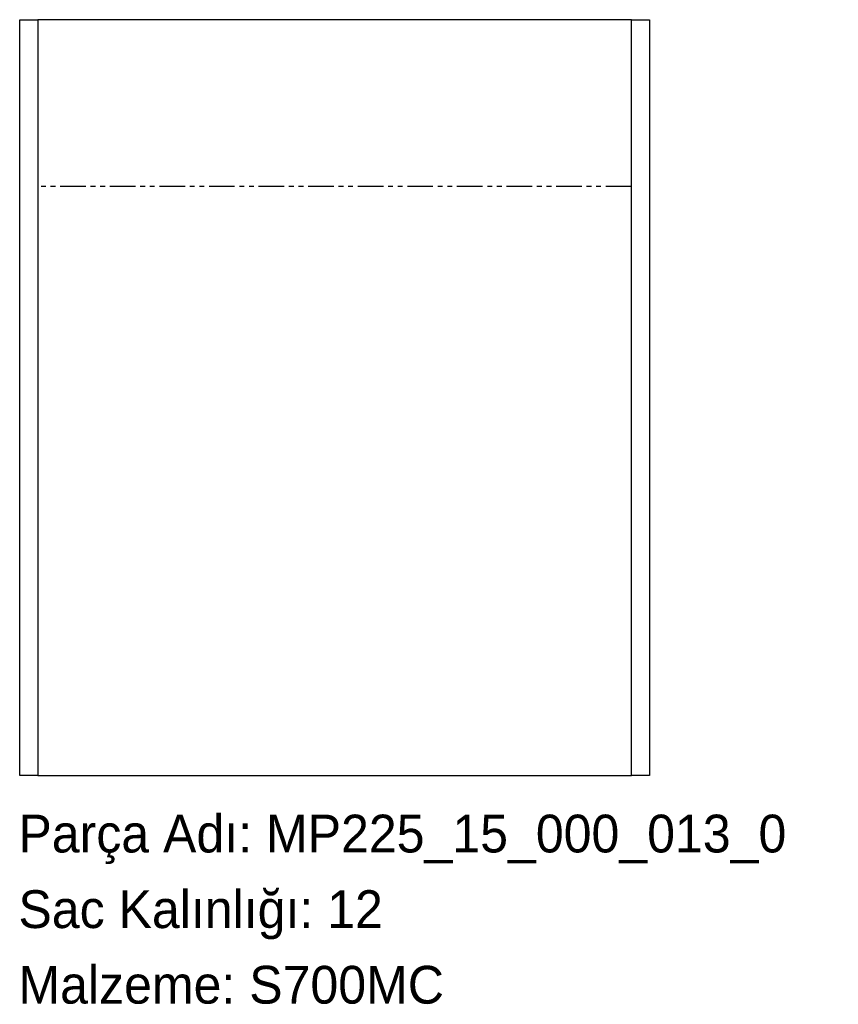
# Model space of a CAD drawing. Header units: millimetres. Extents: x 0 to 260, y -72 to 240.
import ezdxf

# ---------------------------------------------------------------- set-up
doc = ezdxf.new("R2010")
doc.units = ezdxf.units.MM
for name, pattern in [('SLD-İki-Kısa-Kesik-Çizgili-Uzun-Kesik-Çizgi', [15.748, 8.128, -1.524, 1.524, -1.524, 1.524, -1.524]), ('SLD-Katı', [0]), ('SLD-Sürekli', [0])]:
    doc.linetypes.add(name, pattern=pattern)
doc.layers.add('METIN', color=96, linetype='SLD-Katı')
doc.styles.add('SLDTEXTSTYLE0', font='ARIAL.TTF', dxfattribs={"width": 0.948, "bigfont": 'bigfont'})
doc.styles.add('SLDTEXTSTYLE1', font='ARIAL.TTF', dxfattribs={"width": 0.948})

msp = doc.modelspace()

# ---------------------------------------------------------------- linework, layer by layer
at = {"color": 7, "linetype": 'SLD-Sürekli', "lineweight": 25}
for p, q in [((0.4, 206.63), (0.4, 240.4)), ((0.4, 240.4), (6.17, 240.4)), ((6.17, 240.4), (6.17, 206.63)), ((194.63, 240.4), (6.17, 240.4)), ((194.63, 206.63), (194.63, 240.4)), ((194.63, 240.4), (200.4, 240.4)), ((200.4, 240.4), (200.4, 206.63)), ((0.4, 168.17), (0.4, 206.63)), ((6.17, 206.63), (6.17, 168.17)), ((194.63, 168.17), (194.63, 206.63)), ((200.4, 206.63), (200.4, 168.17)), ((0.4, 0.4), (0.4, 168.17)), ((6.17, 168.17), (6.17, 0.4)), ((194.63, 0.4), (194.63, 168.17)), ((200.4, 168.17), (200.4, 0.4)), ((6.17, 0.4), (0.4, 0.4)), ((6.17, 0.4), (194.63, 0.4)), ((200.4, 0.4), (194.63, 0.4))]:
    msp.add_line(p, q, dxfattribs=at)
at = {"color": 7, "linetype": 'SLD-İki-Kısa-Kesik-Çizgili-Uzun-Kesik-Çizgi'}
msp.add_line((194.63, 187.4), (6.17, 187.4), dxfattribs=at)

# ---------------------------------------------------------------- texts
at = {"layer": 'METIN', "char_height": 12, "attachment_point": 1}
for s, insert, style in [('Parça Adı: MP225_15_000_013_0', (0, -12.03), 'SLDTEXTSTYLE0'), ('Sac Kalınlığı: 12', (0, -36.03), 'SLDTEXTSTYLE0'), ('Malzeme: S700MC', (0, -60.03), 'SLDTEXTSTYLE1')]:
    msp.add_mtext(s, dxfattribs=dict(at, insert=insert, style=style))

doc.saveas('drawing.dxf')
